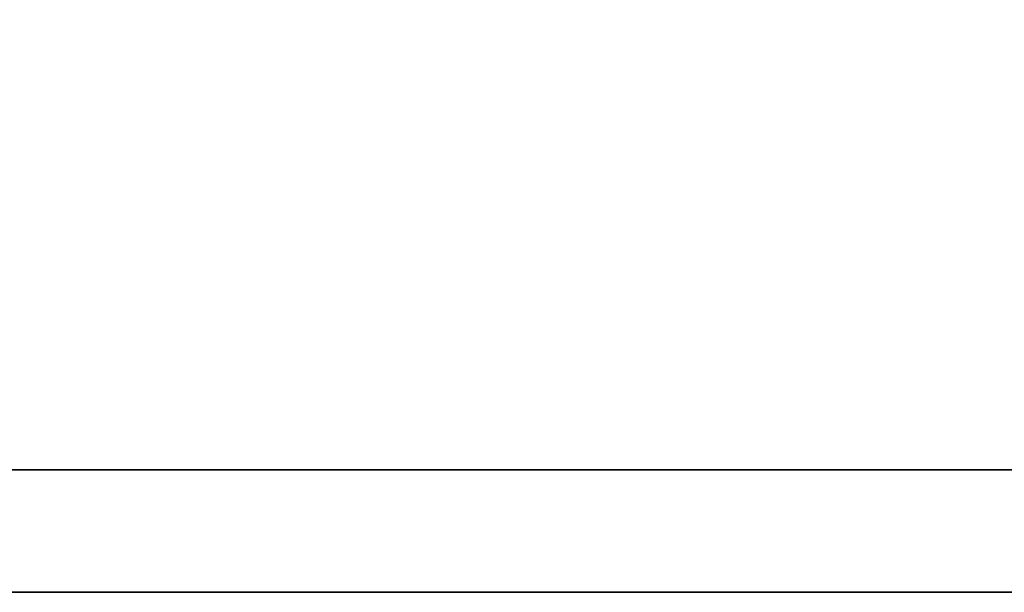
# Model space of a CAD drawing. Header units: millimetres. Extents: x 26 to 331, y -269 to -173.
# Tile 21 of 51: x 250.432 to 251.329, y -239.113 to -238.591. Entities that reach past the tile are written whole.
import ezdxf

# ---------------------------------------------------------------- set-up
doc = ezdxf.new("R2010")
doc.units = ezdxf.units.MM
doc.header["$LTSCALE"] = 0.15
doc.layers.add('DIM', color=4, linetype='CONTINUOUS')
doc.layers.add('layer 1', color=7, linetype='CONTINUOUS')

# ---------------------------------------------------------------- blocks, each defined once
blk = doc.blocks.new('TBI MOTION logo(完整正式版)')
at = {"layer": 'layer 1', "color": 22, "lineweight": 35}
blk.add_open_spline([(75.90875, -9.47875), (75.90875, -9.47875), (75.90875, -12.28625), (75.90875, -12.28625), (75.90875, -12.28625), (75.90875, -12.28625), (75.90875, -12.47875), (75.90875, -12.47875), (75.90875, -12.47875), (75.90875, -12.47875), (75.71625, -12.47875), (75.71625, -12.47875), (75.71625, -12.47875), (75.71625, -12.47875), (-88.32875, -12.47875), (-88.32875, -12.47875), (-88.32875, -12.47875), (-88.32875, -12.47875), (-88.32875, -13.29375), (-88.32875, -13.29375), (-88.32875, -13.29375), (-88.32875, -13.29375), (82.89125, -13.29375), (82.89125, -13.29375), (82.89125, -13.29375), (82.89125, -13.29375), (75.90875, -9.47875), (75.90875, -9.47875)], degree=3, knots=[0, 0, 0, 0, 0.1428571, 0.1428571, 0.1428571, 0.1428572, 0.2857143, 0.2857143, 0.2857143, 0.2857143, 0.4285714, 0.4285714, 0.4285714, 0.4285714, 0.5714286, 0.5714286, 0.5714286, 0.5714286, 0.7142857, 0.7142857, 0.7142857, 0.7142857, 0.8571429, 0.8571429, 0.8571429, 0.8571429, 1, 1, 1, 1], dxfattribs=at)

msp = doc.modelspace()

# ---------------------------------------------------------------- block references
at = {"layer": 'DIM', "color": 0, "xscale": 0.1368257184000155, "yscale": 0.1368257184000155, "zscale": 0.1368257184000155}
msp.add_blockref('TBI MOTION logo(完整正式版)', (259.82777, -237.29357), dxfattribs=at)

doc.saveas('drawing.dxf')
